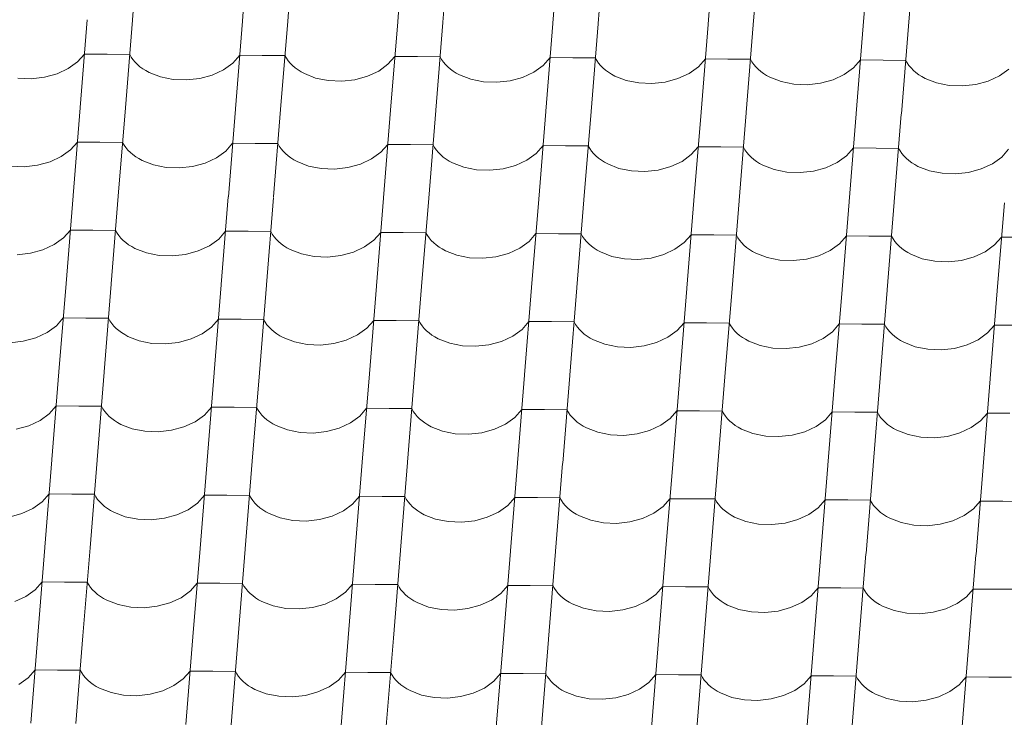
# Model space of a CAD drawing. Header units: millimetres. Extents: x -124639 to 133188, y -48358 to 76648.
# Tile 23 of 49: x 3795 to 4839, y 8453 to 9192. Entities that reach past the tile are written whole.
import ezdxf

# ---------------------------------------------------------------- set-up
doc = ezdxf.new("R2010")
doc.units = ezdxf.units.MM
doc.header["$MEASUREMENT"] = 0
doc.layers.add('Výplně - Povrchové', color=7, linetype='Continuous')

# ---------------------------------------------------------------- blocks, each defined once
blk = doc.blocks.new('*X2')
at = {"layer": 'Výplně - Povrchové', "color": 7, "linetype": 'Continuous', "lineweight": 13}
for p, q in [((3921.6, 9285.2), (3914.2, 9192.2)), ((4038.3, 9284.3), (4030.9, 9191.3)), ((4086.3, 9283.9), (4078.8, 9190.9)), ((4203, 9283), (4195.5, 9190)), ((4250.9, 9282.6), (4243.4, 9189.7)), ((4367.6, 9281.7), (4360.2, 9188.8)), ((4415.6, 9281.4), (4408.1, 9188.4)), ((4532.3, 9280.5), (4524.8, 9187.5)), ((4580.2, 9280.1), (4572.7, 9187.2)), ((4696.9, 9279.2), (4689.4, 9186.3)), ((4744.9, 9278.8), (4737.4, 9185.9)), ((3866.2, 9192.2), (3858.7, 9099.3)), ((3914.1, 9191.9), (3906.6, 9098.9)), ((4030.8, 9191), (4023.4, 9098)), ((4078.8, 9190.6), (4071.3, 9097.7)), ((4195.5, 9189.7), (4188, 9096.8)), ((4243.4, 9189.3), (4235.9, 9096.4)), ((4360.1, 9188.5), (4352.7, 9095.5)), ((4408.1, 9188.1), (4400.6, 9095.1)), ((4524.8, 9187.2), (4517.3, 9094.2)), ((4572.7, 9186.8), (4565.2, 9093.9)), ((4689.4, 9185.9), (4681.9, 9093)), ((4737.3, 9185.6), (4729.9, 9092.6)), ((3855.9, 9147.6), (3863.3, 9156)), ((3887.2, 9155.8), (3863.3, 9156)), ((3911.2, 9155.6), (3887.2, 9155.8)), ((3911.2, 9155.6), (3912.8, 9152.8)), ((3912.8, 9152.8), (3914.7, 9150.1)), ((4020.6, 9146.4), (4027.9, 9154.7)), ((4051.9, 9154.5), (4027.9, 9154.7)), ((4075.9, 9154.3), (4051.9, 9154.5)), ((4075.9, 9154.3), (4077.4, 9151.5)), ((4077.4, 9151.5), (4079.3, 9148.8)), ((4185.2, 9145.1), (4192.6, 9153.5)), ((4216.5, 9153.3), (4192.6, 9153.5)), ((4240.5, 9153.1), (4216.5, 9153.3)), ((4240.5, 9153.1), (4242.1, 9150.3)), ((4349.9, 9143.8), (4357.2, 9152.2)), ((4381.2, 9152), (4357.2, 9152.2)), ((4405.1, 9151.8), (4381.2, 9152)), ((4405.1, 9151.8), (4406.7, 9149)), ((4514.5, 9142.6), (4521.9, 9150.9)), ((4545.8, 9150.7), (4521.9, 9150.9)), ((4569.8, 9150.6), (4545.8, 9150.7)), ((4569.8, 9150.6), (4571.4, 9147.7)), ((3834.2, 9135), (3846.1, 9140.5)), ((3846.1, 9140.5), (3855.9, 9147.6)), ((3914.7, 9150.1), (3916.9, 9147.5)), ((3916.9, 9147.5), (3919.4, 9145)), ((3919.4, 9145), (3922.1, 9142.6)), ((3922.1, 9142.6), (3925.1, 9140.4)), ((3925.1, 9140.4), (3928.4, 9138.4)), ((4010.7, 9139.2), (4020.6, 9146.4)), ((4079.3, 9148.8), (4081.5, 9146.2)), ((4081.5, 9146.2), (4084, 9143.7)), ((4084, 9143.7), (4086.8, 9141.3)), ((4086.8, 9141.3), (4089.8, 9139.1)), ((4175.4, 9138), (4185.2, 9145.1)), ((4242.1, 9150.3), (4244, 9147.5)), ((4244, 9147.5), (4246.2, 9144.9)), ((4246.2, 9144.9), (4248.7, 9142.4)), ((4248.7, 9142.4), (4251.4, 9140.1)), ((4251.4, 9140.1), (4254.4, 9137.9)), ((4340, 9136.7), (4349.9, 9143.8)), ((4406.7, 9149), (4408.6, 9146.3)), ((4408.6, 9146.3), (4410.8, 9143.7)), ((4410.8, 9143.7), (4413.3, 9141.2)), ((4413.3, 9141.2), (4416.1, 9138.8)), ((4504.7, 9135.4), (4514.5, 9142.6)), ((4571.4, 9147.7), (4573.3, 9145)), ((4573.3, 9145), (4575.5, 9142.4)), ((4575.5, 9142.4), (4578, 9139.9)), ((4669.3, 9134.2), (4679.2, 9141.3)), ((4679.2, 9141.3), (4686.5, 9149.7)), ((4710.5, 9149.5), (4686.5, 9149.7)), ((4734.4, 9149.3), (4710.5, 9149.5)), ((4734.4, 9149.3), (4736, 9146.5)), ((4736, 9146.5), (4737.9, 9143.8)), ((4737.9, 9143.8), (4740.1, 9141.2)), ((4740.1, 9141.2), (4742.6, 9138.7)), ((4833.9, 9132.9), (4843.8, 9140)), ((3792.7, 9130.4), (3806.8, 9129.8)), ((3806.8, 9129.8), (3820.8, 9131.3)), ((3820.8, 9131.3), (3834.2, 9135)), ((3928.4, 9138.4), (3931.8, 9136.5)), ((3931.8, 9136.5), (3943.9, 9131.8)), ((3943.9, 9131.8), (3957.3, 9129.1)), ((3971.4, 9128.5), (3985.5, 9130.1)), ((3985.5, 9130.1), (3998.8, 9133.7)), ((3998.8, 9133.7), (4010.7, 9139.2)), ((4089.8, 9139.1), (4093, 9137.1)), ((4093, 9137.1), (4096.5, 9135.2)), ((4096.5, 9135.2), (4108.5, 9130.5)), ((4108.5, 9130.5), (4121.9, 9127.8)), ((4150.1, 9128.8), (4163.5, 9132.5)), ((4163.5, 9132.5), (4175.4, 9138)), ((4254.4, 9137.9), (4257.7, 9135.8)), ((4257.7, 9135.8), (4261.1, 9133.9)), ((4261.1, 9133.9), (4273.2, 9129.3)), ((4314.8, 9127.6), (4328.1, 9131.2)), ((4328.1, 9131.2), (4340, 9136.7)), ((4416.1, 9138.8), (4419.1, 9136.6)), ((4419.1, 9136.6), (4422.3, 9134.6)), ((4422.3, 9134.6), (4425.8, 9132.7)), ((4425.8, 9132.7), (4437.8, 9128)), ((4479.4, 9126.3), (4492.8, 9129.9)), ((4492.8, 9129.9), (4504.7, 9135.4)), ((4578, 9139.9), (4580.7, 9137.6)), ((4580.7, 9137.6), (4583.7, 9135.4)), ((4583.7, 9135.4), (4586.9, 9133.3)), ((4586.9, 9133.3), (4590.4, 9131.4)), ((4590.4, 9131.4), (4602.5, 9126.7)), ((4657.4, 9128.7), (4669.3, 9134.2)), ((4742.6, 9138.7), (4745.3, 9136.3)), ((4745.3, 9136.3), (4748.3, 9134.1)), ((4748.3, 9134.1), (4751.6, 9132)), ((4751.6, 9132), (4755.1, 9130.2)), ((4755.1, 9130.2), (4767.1, 9125.5)), ((4822, 9127.4), (4833.9, 9132.9)), ((3957.3, 9129.1), (3971.4, 9128.5)), ((4121.9, 9127.8), (4136.1, 9127.2)), ((4136.1, 9127.2), (4150.1, 9128.8)), ((4273.2, 9129.3), (4286.6, 9126.6)), ((4286.6, 9126.6), (4300.7, 9126)), ((4300.7, 9126), (4314.8, 9127.6)), ((4437.8, 9128), (4451.2, 9125.3)), ((4451.2, 9125.3), (4465.3, 9124.7)), ((4465.3, 9124.7), (4479.4, 9126.3)), ((4602.5, 9126.7), (4615.9, 9124)), ((4615.9, 9124), (4630, 9123.5)), ((4630, 9123.5), (4644.1, 9125)), ((4644.1, 9125), (4657.4, 9128.7)), ((4767.1, 9125.5), (4780.5, 9122.8)), ((4780.5, 9122.8), (4794.6, 9122.2)), ((4794.6, 9122.2), (4808.7, 9123.8)), ((4808.7, 9123.8), (4822, 9127.4)), ((3858.7, 9099), (3851.2, 9006)), ((3906.6, 9098.6), (3899.1, 9005.6)), ((4023.3, 9097.7), (4015.9, 9004.7)), ((4071.3, 9097.3), (4063.8, 9004.4)), ((4188, 9096.4), (4180.5, 9003.5)), ((4235.9, 9096.1), (4228.4, 9003.1)), ((4352.6, 9095.2), (4345.1, 9002.2)), ((4400.6, 9094.8), (4393.1, 9001.9)), ((4517.3, 9093.9), (4509.8, 9001)), ((4565.2, 9093.5), (4557.7, 9000.6)), ((4681.9, 9092.6), (4674.4, 8999.7)), ((4729.8, 9092.3), (4722.4, 8999.3)), ((3848.4, 9054.3), (3855.8, 9062.7)), ((3879.7, 9062.5), (3855.8, 9062.7)), ((3903.7, 9062.3), (3879.7, 9062.5)), ((3903.7, 9062.3), (3905.3, 9059.5)), ((3905.3, 9059.5), (3907.2, 9056.8)), ((3907.2, 9056.8), (3909.4, 9054.2)), ((4013.1, 9053.1), (4020.4, 9061.4)), ((4044.4, 9061.2), (4020.4, 9061.4)), ((4068.4, 9061.1), (4044.4, 9061.2)), ((4068.4, 9061.1), (4069.9, 9058.3)), ((4069.9, 9058.3), (4071.8, 9055.5)), ((4177.7, 9051.8), (4185.1, 9060.2)), ((4209, 9060), (4185.1, 9060.2)), ((4233, 9059.8), (4209, 9060)), ((4233, 9059.8), (4234.6, 9057)), ((4234.6, 9057), (4236.5, 9054.3)), ((4342.4, 9050.5), (4349.7, 9058.9)), ((4373.7, 9058.7), (4349.7, 9058.9)), ((4397.6, 9058.5), (4373.7, 9058.7)), ((4397.6, 9058.5), (4399.2, 9055.7)), ((4507, 9049.3), (4514.4, 9057.6)), ((4538.3, 9057.5), (4514.4, 9057.6)), ((4562.3, 9057.3), (4538.3, 9057.5)), ((4562.3, 9057.3), (4563.9, 9054.5)), ((4671.7, 9048), (4679, 9056.4)), ((4703, 9056.2), (4679, 9056.4)), ((3826.7, 9041.7), (3838.6, 9047.2)), ((3838.6, 9047.2), (3848.4, 9054.3)), ((3909.4, 9054.2), (3911.9, 9051.7)), ((3911.9, 9051.7), (3914.6, 9049.3)), ((3914.6, 9049.3), (3917.6, 9047.1)), ((3917.6, 9047.1), (3920.9, 9045.1)), ((3991.3, 9040.4), (4003.2, 9046)), ((4003.2, 9046), (4013.1, 9053.1)), ((4071.8, 9055.5), (4074, 9052.9)), ((4074, 9052.9), (4076.5, 9050.4)), ((4076.5, 9050.4), (4079.3, 9048.1)), ((4079.3, 9048.1), (4082.3, 9045.9)), ((4167.9, 9044.7), (4177.7, 9051.8)), ((4236.5, 9054.3), (4238.7, 9051.7)), ((4238.7, 9051.7), (4241.2, 9049.2)), ((4241.2, 9049.2), (4243.9, 9046.8)), ((4243.9, 9046.8), (4246.9, 9044.6)), ((4332.5, 9043.4), (4342.4, 9050.5)), ((4399.2, 9055.7), (4401.1, 9053)), ((4401.1, 9053), (4403.3, 9050.4)), ((4403.3, 9050.4), (4405.8, 9047.9)), ((4405.8, 9047.9), (4408.6, 9045.5)), ((4497.2, 9042.2), (4507, 9049.3)), ((4563.9, 9054.5), (4565.8, 9051.7)), ((4565.8, 9051.7), (4568, 9049.1)), ((4568, 9049.1), (4570.4, 9046.6)), ((4570.4, 9046.6), (4573.2, 9044.3)), ((4661.8, 9040.9), (4671.7, 9048)), ((4726.9, 9056), (4703, 9056.2)), ((4726.9, 9056), (4728.5, 9053.2)), ((4728.5, 9053.2), (4730.4, 9050.5)), ((4730.4, 9050.5), (4732.6, 9047.9)), ((4732.6, 9047.9), (4735.1, 9045.4)), ((4826.4, 9039.6), (4836.3, 9046.8)), ((4836.3, 9046.8), (4843.6, 9055.1)), ((3785.2, 9037.1), (3799.3, 9036.5)), ((3799.3, 9036.5), (3813.3, 9038.1)), ((3813.3, 9038.1), (3826.7, 9041.7)), ((3920.9, 9045.1), (3924.3, 9043.2)), ((3924.3, 9043.2), (3936.4, 9038.5)), ((3936.4, 9038.5), (3949.8, 9035.8)), ((3949.8, 9035.8), (3963.9, 9035.2)), ((3963.9, 9035.2), (3978, 9036.8)), ((3978, 9036.8), (3991.3, 9040.4)), ((4082.3, 9045.9), (4085.5, 9043.8)), ((4085.5, 9043.8), (4089, 9041.9)), ((4089, 9041.9), (4101, 9037.2)), ((4101, 9037.2), (4114.4, 9034.5)), ((4128.6, 9034), (4142.6, 9035.5)), ((4142.6, 9035.5), (4156, 9039.2)), ((4156, 9039.2), (4167.9, 9044.7)), ((4246.9, 9044.6), (4250.2, 9042.5)), ((4250.2, 9042.5), (4253.6, 9040.7)), ((4253.6, 9040.7), (4265.7, 9036)), ((4265.7, 9036), (4279.1, 9033.3)), ((4307.3, 9034.3), (4320.6, 9037.9)), ((4320.6, 9037.9), (4332.5, 9043.4)), ((4408.6, 9045.5), (4411.6, 9043.3)), ((4411.6, 9043.3), (4414.8, 9041.3)), ((4414.8, 9041.3), (4418.3, 9039.4)), ((4418.3, 9039.4), (4430.3, 9034.7)), ((4471.9, 9033), (4485.3, 9036.6)), ((4485.3, 9036.6), (4497.2, 9042.2)), ((4573.2, 9044.3), (4576.2, 9042.1)), ((4576.2, 9042.1), (4579.4, 9040)), ((4579.4, 9040), (4582.9, 9038.1)), ((4582.9, 9038.1), (4595, 9033.5)), ((4649.9, 9035.4), (4661.8, 9040.9)), ((4735.1, 9045.4), (4737.8, 9043)), ((4737.8, 9043), (4740.8, 9040.8)), ((4740.8, 9040.8), (4744.1, 9038.8)), ((4744.1, 9038.8), (4747.5, 9036.9)), ((4747.5, 9036.9), (4759.6, 9032.2)), ((4814.5, 9034.1), (4826.4, 9039.6)), ((4114.4, 9034.5), (4128.6, 9034)), ((4279.1, 9033.3), (4293.2, 9032.7)), ((4293.2, 9032.7), (4307.3, 9034.3)), ((4430.3, 9034.7), (4443.7, 9032)), ((4443.7, 9032), (4457.8, 9031.4)), ((4457.8, 9031.4), (4471.9, 9033)), ((4595, 9033.5), (4608.4, 9030.8)), ((4608.4, 9030.8), (4622.5, 9030.2)), ((4622.5, 9030.2), (4636.6, 9031.7)), ((4636.6, 9031.7), (4649.9, 9035.4)), ((4759.6, 9032.2), (4773, 9029.5)), ((4773, 9029.5), (4787.1, 9028.9)), ((4787.1, 9028.9), (4801.2, 9030.5)), ((4801.2, 9030.5), (4814.5, 9034.1)), ((3851.2, 9005.7), (3843.7, 8912.7)), ((3899.1, 9005.3), (3891.6, 8912.4)), ((4015.8, 9004.4), (4008.4, 8911.5)), ((4063.8, 9004), (4056.3, 8911.1)), ((4180.5, 9003.2), (4173, 8910.2)), ((4228.4, 9002.8), (4220.9, 8909.8)), ((4345.1, 9001.9), (4337.6, 8908.9)), ((4393.1, 9001.5), (4385.6, 8908.6)), ((4509.8, 9000.6), (4502.3, 8907.7)), ((4557.7, 9000.3), (4550.2, 8907.3)), ((4674.4, 8999.4), (4666.9, 8906.4)), ((4722.3, 8999), (4714.9, 8906.1)), ((4839.1, 8998.1), (4831.6, 8905.2)), ((3840.9, 8961.1), (3848.3, 8969.4)), ((3872.2, 8969.2), (3848.3, 8969.4)), ((3896.2, 8969), (3872.2, 8969.2)), ((3896.2, 8969), (3897.8, 8966.2)), ((3897.8, 8966.2), (3899.7, 8963.5)), ((3899.7, 8963.5), (3901.9, 8960.9)), ((4005.6, 8959.8), (4012.9, 8968.2)), ((4036.9, 8968), (4012.9, 8968.2)), ((4060.8, 8967.8), (4036.9, 8968)), ((4060.8, 8967.8), (4062.4, 8965)), ((4062.4, 8965), (4064.3, 8962.2)), ((4170.2, 8958.5), (4177.6, 8966.9)), ((4201.5, 8966.7), (4177.6, 8966.9)), ((4225.5, 8966.5), (4201.5, 8966.7)), ((4225.5, 8966.5), (4227.1, 8963.7)), ((4227.1, 8963.7), (4229, 8961)), ((4334.9, 8957.3), (4342.2, 8965.6)), ((4366.2, 8965.4), (4342.2, 8965.6)), ((4390.1, 8965.3), (4366.2, 8965.4)), ((4390.1, 8965.3), (4391.7, 8962.4)), ((4391.7, 8962.4), (4393.6, 8959.7)), ((4499.5, 8956), (4506.9, 8964.4)), ((4530.8, 8964.2), (4506.9, 8964.4)), ((4554.8, 8964), (4530.8, 8964.2)), ((4554.8, 8964), (4556.4, 8961.2)), ((4664.2, 8954.7), (4671.5, 8963.1)), ((4695.5, 8962.9), (4671.5, 8963.1)), ((4719.4, 8962.7), (4695.5, 8962.9)), ((4719.4, 8962.7), (4721, 8959.9)), ((3819.2, 8948.4), (3831.1, 8953.9)), ((3831.1, 8953.9), (3840.9, 8961.1)), ((3901.9, 8960.9), (3904.4, 8958.4)), ((3904.4, 8958.4), (3907.1, 8956)), ((3907.1, 8956), (3910.1, 8953.8)), ((3910.1, 8953.8), (3913.4, 8951.8)), ((3983.8, 8947.2), (3995.7, 8952.7)), ((3995.7, 8952.7), (4005.6, 8959.8)), ((4064.3, 8962.2), (4066.5, 8959.6)), ((4066.5, 8959.6), (4069, 8957.1)), ((4069, 8957.1), (4071.8, 8954.8)), ((4071.8, 8954.8), (4074.8, 8952.6)), ((4074.8, 8952.6), (4078, 8950.5)), ((4160.4, 8951.4), (4170.2, 8958.5)), ((4229, 8961), (4231.2, 8958.4)), ((4231.2, 8958.4), (4233.7, 8955.9)), ((4233.7, 8955.9), (4236.4, 8953.5)), ((4236.4, 8953.5), (4239.4, 8951.3)), ((4325, 8950.1), (4334.9, 8957.3)), ((4393.6, 8959.7), (4395.8, 8957.1)), ((4395.8, 8957.1), (4398.3, 8954.6)), ((4398.3, 8954.6), (4401, 8952.3)), ((4401, 8952.3), (4404.1, 8950.1)), ((4489.7, 8948.9), (4499.5, 8956)), ((4556.4, 8961.2), (4558.3, 8958.5)), ((4558.3, 8958.5), (4560.5, 8955.9)), ((4560.5, 8955.9), (4562.9, 8953.4)), ((4562.9, 8953.4), (4565.7, 8951)), ((4654.3, 8947.6), (4664.2, 8954.7)), ((4721, 8959.9), (4722.9, 8957.2)), ((4722.9, 8957.2), (4725.1, 8954.6)), ((4725.1, 8954.6), (4727.6, 8952.1)), ((4727.6, 8952.1), (4730.3, 8949.7)), ((4818.9, 8946.4), (4828.8, 8953.5)), ((4828.8, 8953.5), (4836.1, 8961.8)), ((4860.1, 8961.7), (4836.1, 8961.8)), ((3791.8, 8943.2), (3805.8, 8944.8)), ((3805.8, 8944.8), (3819.2, 8948.4)), ((3913.4, 8951.8), (3916.8, 8949.9)), ((3916.8, 8949.9), (3928.9, 8945.2)), ((3928.9, 8945.2), (3942.3, 8942.5)), ((3942.3, 8942.5), (3956.4, 8941.9)), ((3956.4, 8941.9), (3970.5, 8943.5)), ((3970.5, 8943.5), (3983.8, 8947.2)), ((4078, 8950.5), (4081.5, 8948.6)), ((4081.5, 8948.6), (4093.5, 8944)), ((4093.5, 8944), (4106.9, 8941.3)), ((4121, 8940.7), (4135.1, 8942.3)), ((4135.1, 8942.3), (4148.5, 8945.9)), ((4148.5, 8945.9), (4160.4, 8951.4)), ((4239.4, 8951.3), (4242.6, 8949.3)), ((4242.6, 8949.3), (4246.1, 8947.4)), ((4246.1, 8947.4), (4258.2, 8942.7)), ((4258.2, 8942.7), (4271.6, 8940)), ((4299.8, 8941), (4313.1, 8944.6)), ((4313.1, 8944.6), (4325, 8950.1)), ((4404.1, 8950.1), (4407.3, 8948)), ((4407.3, 8948), (4410.8, 8946.1)), ((4410.8, 8946.1), (4422.8, 8941.4)), ((4464.4, 8939.7), (4477.7, 8943.4)), ((4477.7, 8943.4), (4489.7, 8948.9)), ((4565.7, 8951), (4568.7, 8948.8)), ((4568.7, 8948.8), (4571.9, 8946.7)), ((4571.9, 8946.7), (4575.4, 8944.9)), ((4575.4, 8944.9), (4587.5, 8940.2)), ((4629.1, 8938.5), (4642.4, 8942.1)), ((4642.4, 8942.1), (4654.3, 8947.6)), ((4730.3, 8949.7), (4733.3, 8947.5)), ((4733.3, 8947.5), (4736.6, 8945.5)), ((4736.6, 8945.5), (4740, 8943.6)), ((4740, 8943.6), (4752.1, 8938.9)), ((4807, 8940.8), (4818.9, 8946.4)), ((4106.9, 8941.3), (4121, 8940.7)), ((4271.6, 8940), (4285.7, 8939.4)), ((4285.7, 8939.4), (4299.8, 8941)), ((4422.8, 8941.4), (4436.2, 8938.7)), ((4436.2, 8938.7), (4450.3, 8938.2)), ((4450.3, 8938.2), (4464.4, 8939.7)), ((4587.5, 8940.2), (4600.9, 8937.5)), ((4600.9, 8937.5), (4615, 8936.9)), ((4615, 8936.9), (4629.1, 8938.5)), ((4752.1, 8938.9), (4765.5, 8936.2)), ((4765.5, 8936.2), (4779.6, 8935.6)), ((4779.6, 8935.6), (4793.7, 8937.2)), ((4793.7, 8937.2), (4807, 8940.8)), ((3843.7, 8912.4), (3836.2, 8819.4)), ((3891.6, 8912), (3884.1, 8819.1)), ((4008.3, 8911.1), (4000.9, 8818.2)), ((4056.3, 8910.8), (4048.8, 8817.8)), ((4173, 8909.9), (4165.5, 8816.9)), ((4220.9, 8909.5), (4213.4, 8816.6)), ((4337.6, 8908.6), (4330.1, 8815.7)), ((4385.6, 8908.2), (4378.1, 8815.3)), ((4502.3, 8907.3), (4494.8, 8814.4)), ((4550.2, 8907), (4542.7, 8814)), ((4666.9, 8906.1), (4659.4, 8813.1)), ((4714.8, 8905.7), (4707.4, 8812.8)), ((4831.6, 8904.8), (4824.1, 8811.9)), ((3833.4, 8867.8), (3840.8, 8876.1)), ((3864.7, 8875.9), (3840.8, 8876.1)), ((3888.7, 8875.8), (3864.7, 8875.9)), ((3888.7, 8875.8), (3890.3, 8873)), ((3890.3, 8873), (3892.2, 8870.2)), ((3892.2, 8870.2), (3894.4, 8867.6)), ((3998.1, 8866.5), (4005.4, 8874.9)), ((4029.4, 8874.7), (4005.4, 8874.9)), ((4053.3, 8874.5), (4029.4, 8874.7)), ((4053.3, 8874.5), (4054.9, 8871.7)), ((4054.9, 8871.7), (4056.8, 8869)), ((4056.8, 8869), (4059, 8866.4)), ((4162.7, 8865.2), (4170.1, 8873.6)), ((4194, 8873.4), (4170.1, 8873.6)), ((4218, 8873.2), (4194, 8873.4)), ((4218, 8873.2), (4219.6, 8870.4)), ((4219.6, 8870.4), (4221.5, 8867.7)), ((4327.4, 8864), (4334.7, 8872.3)), ((4358.7, 8872.2), (4334.7, 8872.3)), ((4382.6, 8872), (4358.7, 8872.2)), ((4382.6, 8872), (4384.2, 8869.2)), ((4384.2, 8869.2), (4386.1, 8866.4)), ((4492, 8862.7), (4499.3, 8871.1)), ((4523.3, 8870.9), (4499.3, 8871.1)), ((4547.3, 8870.7), (4523.3, 8870.9)), ((4547.3, 8870.7), (4548.9, 8867.9)), ((4656.7, 8861.5), (4664, 8869.8)), ((4688, 8869.6), (4664, 8869.8)), ((4711.9, 8869.5), (4688, 8869.6)), ((4711.9, 8869.5), (4713.5, 8866.6)), ((4821.3, 8860.2), (4828.6, 8868.6)), ((4852.6, 8868.4), (4828.6, 8868.6)), ((3811.7, 8855.1), (3823.6, 8860.7)), ((3823.6, 8860.7), (3833.4, 8867.8)), ((3894.4, 8867.6), (3896.9, 8865.1)), ((3896.9, 8865.1), (3899.6, 8862.8)), ((3899.6, 8862.8), (3902.6, 8860.6)), ((3902.6, 8860.6), (3905.9, 8858.5)), ((3905.9, 8858.5), (3909.3, 8856.6)), ((3976.3, 8853.9), (3988.2, 8859.4)), ((3988.2, 8859.4), (3998.1, 8866.5)), ((4059, 8866.4), (4061.5, 8863.9)), ((4061.5, 8863.9), (4064.3, 8861.5)), ((4064.3, 8861.5), (4067.3, 8859.3)), ((4067.3, 8859.3), (4070.5, 8857.2)), ((4141, 8852.6), (4152.9, 8858.1)), ((4152.9, 8858.1), (4162.7, 8865.2)), ((4221.5, 8867.7), (4223.7, 8865.1)), ((4223.7, 8865.1), (4226.2, 8862.6)), ((4226.2, 8862.6), (4228.9, 8860.2)), ((4228.9, 8860.2), (4231.9, 8858)), ((4231.9, 8858), (4235.1, 8856)), ((4317.5, 8856.9), (4327.4, 8864)), ((4386.1, 8866.4), (4388.3, 8863.8)), ((4388.3, 8863.8), (4390.8, 8861.3)), ((4390.8, 8861.3), (4393.5, 8859)), ((4393.5, 8859), (4396.5, 8856.8)), ((4482.2, 8855.6), (4492, 8862.7)), ((4548.9, 8867.9), (4550.8, 8865.2)), ((4550.8, 8865.2), (4553, 8862.6)), ((4553, 8862.6), (4555.4, 8860.1)), ((4555.4, 8860.1), (4558.2, 8857.7)), ((4646.8, 8854.3), (4656.7, 8861.5)), ((4713.5, 8866.6), (4715.4, 8863.9)), ((4715.4, 8863.9), (4717.6, 8861.3)), ((4717.6, 8861.3), (4720.1, 8858.8)), ((4720.1, 8858.8), (4722.8, 8856.5)), ((4811.4, 8853.1), (4821.3, 8860.2)), ((3784.3, 8849.9), (3798.3, 8851.5)), ((3798.3, 8851.5), (3811.7, 8855.1)), ((3909.3, 8856.6), (3921.4, 8851.9)), ((3921.4, 8851.9), (3934.8, 8849.2)), ((3934.8, 8849.2), (3948.9, 8848.7)), ((3948.9, 8848.7), (3963, 8850.2)), ((3963, 8850.2), (3976.3, 8853.9)), ((4070.5, 8857.2), (4074, 8855.4)), ((4074, 8855.4), (4086, 8850.7)), ((4086, 8850.7), (4099.4, 8848)), ((4099.4, 8848), (4113.5, 8847.4)), ((4113.5, 8847.4), (4127.6, 8849)), ((4127.6, 8849), (4141, 8852.6)), ((4235.1, 8856), (4238.6, 8854.1)), ((4238.6, 8854.1), (4250.7, 8849.4)), ((4250.7, 8849.4), (4264.1, 8846.7)), ((4278.2, 8846.1), (4292.3, 8847.7)), ((4292.3, 8847.7), (4305.6, 8851.3)), ((4305.6, 8851.3), (4317.5, 8856.9)), ((4396.5, 8856.8), (4399.8, 8854.7)), ((4399.8, 8854.7), (4403.3, 8852.8)), ((4403.3, 8852.8), (4415.3, 8848.2)), ((4415.3, 8848.2), (4428.7, 8845.5)), ((4456.9, 8846.4), (4470.2, 8850.1)), ((4470.2, 8850.1), (4482.2, 8855.6)), ((4558.2, 8857.7), (4561.2, 8855.5)), ((4561.2, 8855.5), (4564.4, 8853.5)), ((4564.4, 8853.5), (4567.9, 8851.6)), ((4567.9, 8851.6), (4579.9, 8846.9)), ((4621.6, 8845.2), (4634.9, 8848.8)), ((4634.9, 8848.8), (4646.8, 8854.3)), ((4722.8, 8856.5), (4725.8, 8854.3)), ((4725.8, 8854.3), (4729.1, 8852.2)), ((4729.1, 8852.2), (4732.5, 8850.3)), ((4732.5, 8850.3), (4744.6, 8845.6)), ((4786.2, 8843.9), (4799.5, 8847.6)), ((4799.5, 8847.6), (4811.4, 8853.1)), ((4264.1, 8846.7), (4278.2, 8846.1)), ((4428.7, 8845.5), (4442.8, 8844.9)), ((4442.8, 8844.9), (4456.9, 8846.4)), ((4579.9, 8846.9), (4593.4, 8844.2)), ((4593.4, 8844.2), (4607.5, 8843.6)), ((4607.5, 8843.6), (4621.6, 8845.2)), ((4744.6, 8845.6), (4758, 8842.9)), ((4758, 8842.9), (4772.1, 8842.4)), ((4772.1, 8842.4), (4786.2, 8843.9)), ((3836.2, 8819.1), (3828.7, 8726.2)), ((3884.1, 8818.7), (3876.6, 8725.8)), ((4000.8, 8817.9), (3993.4, 8724.9)), ((4048.8, 8817.5), (4041.3, 8724.5)), ((4165.5, 8816.6), (4158, 8723.6)), ((4213.4, 8816.2), (4205.9, 8723.3)), ((4330.1, 8815.3), (4322.6, 8722.4)), ((4378.1, 8815), (4370.6, 8722)), ((4494.8, 8814.1), (4487.3, 8721.1)), ((4542.7, 8813.7), (4535.2, 8720.8)), ((4659.4, 8812.8), (4651.9, 8719.9)), ((4707.3, 8812.4), (4699.9, 8719.5)), ((4824.1, 8811.5), (4816.6, 8718.6)), ((3816.1, 8767.4), (3825.9, 8774.5)), ((3825.9, 8774.5), (3833.3, 8782.9)), ((3857.2, 8782.7), (3833.3, 8782.9)), ((3881.2, 8782.5), (3857.2, 8782.7)), ((3881.2, 8782.5), (3882.8, 8779.7)), ((3882.8, 8779.7), (3884.7, 8776.9)), ((3884.7, 8776.9), (3886.9, 8774.3)), ((3990.6, 8773.2), (3997.9, 8781.6)), ((4021.9, 8781.4), (3997.9, 8781.6)), ((4045.8, 8781.2), (4021.9, 8781.4)), ((4045.8, 8781.2), (4047.4, 8778.4)), ((4047.4, 8778.4), (4049.3, 8775.7)), ((4049.3, 8775.7), (4051.5, 8773.1)), ((4155.2, 8772), (4162.6, 8780.3)), ((4186.5, 8780.1), (4162.6, 8780.3)), ((4210.5, 8780), (4186.5, 8780.1)), ((4210.5, 8780), (4212.1, 8777.1)), ((4212.1, 8777.1), (4214, 8774.4)), ((4214, 8774.4), (4216.2, 8771.8)), ((4319.9, 8770.7), (4327.2, 8779.1)), ((4351.2, 8778.9), (4327.2, 8779.1)), ((4375.1, 8778.7), (4351.2, 8778.9)), ((4375.1, 8778.7), (4376.7, 8775.9)), ((4376.7, 8775.9), (4378.6, 8773.2)), ((4484.5, 8769.4), (4491.8, 8777.8)), ((4515.8, 8777.6), (4491.8, 8777.8)), ((4539.8, 8777.4), (4515.8, 8777.6)), ((4539.8, 8777.4), (4541.4, 8774.6)), ((4541.4, 8774.6), (4543.3, 8771.9)), ((4649.2, 8768.2), (4656.5, 8776.5)), ((4680.5, 8776.4), (4656.5, 8776.5)), ((4704.4, 8776.2), (4680.5, 8776.4)), ((4704.4, 8776.2), (4706, 8773.4)), ((4813.8, 8766.9), (4821.1, 8775.3)), ((4845.1, 8775.1), (4821.1, 8775.3)), ((3804.2, 8761.9), (3816.1, 8767.4)), ((3886.9, 8774.3), (3889.4, 8771.8)), ((3889.4, 8771.8), (3892.1, 8769.5)), ((3892.1, 8769.5), (3895.1, 8767.3)), ((3895.1, 8767.3), (3898.4, 8765.2)), ((3898.4, 8765.2), (3901.8, 8763.3)), ((3968.8, 8760.6), (3980.7, 8766.1)), ((3980.7, 8766.1), (3990.6, 8773.2)), ((4051.5, 8773.1), (4054, 8770.6)), ((4054, 8770.6), (4056.8, 8768.2)), ((4056.8, 8768.2), (4059.8, 8766)), ((4059.8, 8766), (4063, 8764)), ((4063, 8764), (4066.5, 8762.1)), ((4133.5, 8759.3), (4145.4, 8764.8)), ((4145.4, 8764.8), (4155.2, 8772)), ((4216.2, 8771.8), (4218.7, 8769.3)), ((4218.7, 8769.3), (4221.4, 8767)), ((4221.4, 8767), (4224.4, 8764.8)), ((4224.4, 8764.8), (4227.6, 8762.7)), ((4310, 8763.6), (4319.9, 8770.7)), ((4378.6, 8773.2), (4380.8, 8770.6)), ((4380.8, 8770.6), (4383.3, 8768.1)), ((4383.3, 8768.1), (4386, 8765.7)), ((4386, 8765.7), (4389, 8763.5)), ((4474.6, 8762.3), (4484.5, 8769.4)), ((4543.3, 8771.9), (4545.5, 8769.3)), ((4545.5, 8769.3), (4547.9, 8766.8)), ((4547.9, 8766.8), (4550.7, 8764.4)), ((4550.7, 8764.4), (4553.7, 8762.2)), ((4639.3, 8761.1), (4649.2, 8768.2)), ((4706, 8773.4), (4707.9, 8770.6)), ((4707.9, 8770.6), (4710.1, 8768)), ((4710.1, 8768), (4712.6, 8765.5)), ((4712.6, 8765.5), (4715.3, 8763.2)), ((4803.9, 8759.8), (4813.8, 8766.9)), ((3790.8, 8758.2), (3804.2, 8761.9)), ((3901.8, 8763.3), (3913.9, 8758.7)), ((3913.9, 8758.7), (3927.3, 8756)), ((3927.3, 8756), (3941.4, 8755.4)), ((3941.4, 8755.4), (3955.5, 8757)), ((3955.5, 8757), (3968.8, 8760.6)), ((4066.5, 8762.1), (4078.5, 8757.4)), ((4078.5, 8757.4), (4091.9, 8754.7)), ((4091.9, 8754.7), (4106, 8754.1)), ((4106, 8754.1), (4120.1, 8755.7)), ((4120.1, 8755.7), (4133.5, 8759.3)), ((4227.6, 8762.7), (4231.1, 8760.8)), ((4231.1, 8760.8), (4243.2, 8756.1)), ((4243.2, 8756.1), (4256.6, 8753.4)), ((4270.7, 8752.9), (4284.8, 8754.4)), ((4284.8, 8754.4), (4298.1, 8758.1)), ((4298.1, 8758.1), (4310, 8763.6)), ((4389, 8763.5), (4392.3, 8761.4)), ((4392.3, 8761.4), (4395.8, 8759.6)), ((4395.8, 8759.6), (4407.8, 8754.9)), ((4407.8, 8754.9), (4421.2, 8752.2)), ((4449.4, 8753.2), (4462.7, 8756.8)), ((4462.7, 8756.8), (4474.6, 8762.3)), ((4553.7, 8762.2), (4556.9, 8760.2)), ((4556.9, 8760.2), (4560.4, 8758.3)), ((4560.4, 8758.3), (4572.4, 8753.6)), ((4572.4, 8753.6), (4585.9, 8750.9)), ((4614.1, 8751.9), (4627.4, 8755.5)), ((4627.4, 8755.5), (4639.3, 8761.1)), ((4715.3, 8763.2), (4718.3, 8761)), ((4718.3, 8761), (4721.6, 8758.9)), ((4721.6, 8758.9), (4725, 8757)), ((4725, 8757), (4737.1, 8752.4)), ((4778.7, 8750.6), (4792, 8754.3)), ((4792, 8754.3), (4803.9, 8759.8)), ((4256.6, 8753.4), (4270.7, 8752.9)), ((4421.2, 8752.2), (4435.3, 8751.6)), ((4435.3, 8751.6), (4449.4, 8753.2)), ((4585.9, 8750.9), (4600, 8750.3)), ((4600, 8750.3), (4614.1, 8751.9)), ((4737.1, 8752.4), (4750.5, 8749.7)), ((4750.5, 8749.7), (4764.6, 8749.1)), ((4764.6, 8749.1), (4778.7, 8750.6)), ((3828.7, 8725.8), (3821.2, 8632.9)), ((3876.6, 8725.5), (3869.1, 8632.5)), ((3993.3, 8724.6), (3985.9, 8631.6)), ((4041.3, 8724.2), (4033.8, 8631.3)), ((4158, 8723.3), (4150.5, 8630.4)), ((4205.9, 8722.9), (4198.4, 8630)), ((4322.6, 8722), (4315.1, 8629.1)), ((4370.5, 8721.7), (4363.1, 8628.7)), ((4487.3, 8720.8), (4479.8, 8627.8)), ((4535.2, 8720.4), (4527.7, 8627.5)), ((4651.9, 8719.5), (4644.4, 8626.6)), ((4699.8, 8719.2), (4692.4, 8626.2)), ((4816.6, 8718.3), (4809.1, 8625.3)), ((3808.6, 8674.1), (3818.4, 8681.2)), ((3818.4, 8681.2), (3825.8, 8689.6)), ((3849.7, 8689.4), (3825.8, 8689.6)), ((3873.7, 8689.2), (3849.7, 8689.4)), ((3873.7, 8689.2), (3875.3, 8686.4)), ((3875.3, 8686.4), (3877.2, 8683.7)), ((3877.2, 8683.7), (3879.4, 8681.1)), ((3879.4, 8681.1), (3881.9, 8678.6)), ((3983.1, 8679.9), (3990.4, 8688.3)), ((4014.4, 8688.1), (3990.4, 8688.3)), ((4038.3, 8687.9), (4014.4, 8688.1)), ((4038.3, 8687.9), (4039.9, 8685.1)), ((4039.9, 8685.1), (4041.8, 8682.4)), ((4041.8, 8682.4), (4044, 8679.8)), ((4147.7, 8678.7), (4155.1, 8687)), ((4179, 8686.9), (4155.1, 8687)), ((4203, 8686.7), (4179, 8686.9)), ((4203, 8686.7), (4204.6, 8683.9)), ((4204.6, 8683.9), (4206.5, 8681.1)), ((4206.5, 8681.1), (4208.7, 8678.5)), ((4312.4, 8677.4), (4319.7, 8685.8)), ((4343.7, 8685.6), (4319.7, 8685.8)), ((4367.6, 8685.4), (4343.7, 8685.6)), ((4367.6, 8685.4), (4369.2, 8682.6)), ((4369.2, 8682.6), (4371.1, 8679.9)), ((4477, 8676.2), (4484.3, 8684.5)), ((4508.3, 8684.3), (4484.3, 8684.5)), ((4532.3, 8684.2), (4508.3, 8684.3)), ((4532.3, 8684.2), (4533.9, 8681.3)), ((4533.9, 8681.3), (4535.8, 8678.6)), ((4641.7, 8674.9), (4649, 8683.3)), ((4673, 8683.1), (4649, 8683.3)), ((4696.9, 8682.9), (4673, 8683.1)), ((4696.9, 8682.9), (4698.5, 8680.1)), ((4806.3, 8673.6), (4813.6, 8682)), ((4837.6, 8681.8), (4813.6, 8682)), ((4861.6, 8681.6), (4837.6, 8681.8)), ((3796.7, 8668.6), (3808.6, 8674.1)), ((3881.9, 8678.6), (3884.6, 8676.2)), ((3884.6, 8676.2), (3887.6, 8674)), ((3887.6, 8674), (3890.9, 8671.9)), ((3890.9, 8671.9), (3894.3, 8670.1)), ((3894.3, 8670.1), (3906.4, 8665.4)), ((3961.3, 8667.3), (3973.2, 8672.8)), ((3973.2, 8672.8), (3983.1, 8679.9)), ((4044, 8679.8), (4046.5, 8677.3)), ((4046.5, 8677.3), (4049.3, 8674.9)), ((4049.3, 8674.9), (4052.3, 8672.7)), ((4052.3, 8672.7), (4055.5, 8670.7)), ((4055.5, 8670.7), (4059, 8668.8)), ((4126, 8666), (4137.9, 8671.6)), ((4137.9, 8671.6), (4147.7, 8678.7)), ((4208.7, 8678.5), (4211.2, 8676)), ((4211.2, 8676), (4213.9, 8673.7)), ((4213.9, 8673.7), (4216.9, 8671.5)), ((4216.9, 8671.5), (4220.1, 8669.4)), ((4290.6, 8664.8), (4302.5, 8670.3)), ((4302.5, 8670.3), (4312.4, 8677.4)), ((4371.1, 8679.9), (4373.3, 8677.3)), ((4373.3, 8677.3), (4375.8, 8674.8)), ((4375.8, 8674.8), (4378.5, 8672.4)), ((4378.5, 8672.4), (4381.5, 8670.2)), ((4381.5, 8670.2), (4384.8, 8668.2)), ((4467.1, 8669), (4477, 8676.2)), ((4535.8, 8678.6), (4538, 8676)), ((4538, 8676), (4540.4, 8673.5)), ((4540.4, 8673.5), (4543.2, 8671.2)), ((4543.2, 8671.2), (4546.2, 8669)), ((4631.8, 8667.8), (4641.7, 8674.9)), ((4698.5, 8680.1), (4700.4, 8677.4)), ((4700.4, 8677.4), (4702.6, 8674.7)), ((4702.6, 8674.7), (4705.1, 8672.3)), ((4705.1, 8672.3), (4707.8, 8669.9)), ((4707.8, 8669.9), (4710.8, 8667.7)), ((4796.4, 8666.5), (4806.3, 8673.6)), ((3783.3, 8664.9), (3796.7, 8668.6)), ((3906.4, 8665.4), (3919.8, 8662.7)), ((3919.8, 8662.7), (3933.9, 8662.1)), ((3933.9, 8662.1), (3948, 8663.7)), ((3948, 8663.7), (3961.3, 8667.3)), ((4059, 8668.8), (4071, 8664.1)), ((4071, 8664.1), (4084.4, 8661.4)), ((4084.4, 8661.4), (4098.5, 8660.8)), ((4098.5, 8660.8), (4112.6, 8662.4)), ((4112.6, 8662.4), (4126, 8666)), ((4220.1, 8669.4), (4223.6, 8667.5)), ((4223.6, 8667.5), (4235.7, 8662.9)), ((4235.7, 8662.9), (4249.1, 8660.2)), ((4249.1, 8660.2), (4263.2, 8659.6)), ((4263.2, 8659.6), (4277.3, 8661.1)), ((4277.3, 8661.1), (4290.6, 8664.8)), ((4384.8, 8668.2), (4388.3, 8666.3)), ((4388.3, 8666.3), (4400.3, 8661.6)), ((4400.3, 8661.6), (4413.7, 8658.9)), ((4427.8, 8658.3), (4441.9, 8659.9)), ((4441.9, 8659.9), (4455.2, 8663.5)), ((4455.2, 8663.5), (4467.1, 8669)), ((4546.2, 8669), (4549.4, 8666.9)), ((4549.4, 8666.9), (4552.9, 8665)), ((4552.9, 8665), (4564.9, 8660.3)), ((4564.9, 8660.3), (4578.4, 8657.6)), ((4606.6, 8658.6), (4619.9, 8662.3)), ((4619.9, 8662.3), (4631.8, 8667.8)), ((4710.8, 8667.7), (4714.1, 8665.6)), ((4714.1, 8665.6), (4717.5, 8663.8)), ((4717.5, 8663.8), (4729.6, 8659.1)), ((4771.2, 8657.4), (4784.5, 8661)), ((4784.5, 8661), (4796.4, 8666.5)), ((4413.7, 8658.9), (4427.8, 8658.3)), ((4578.4, 8657.6), (4592.5, 8657.1)), ((4592.5, 8657.1), (4606.6, 8658.6)), ((4729.6, 8659.1), (4743, 8656.4)), ((4743, 8656.4), (4757.1, 8655.8)), ((4757.1, 8655.8), (4771.2, 8657.4)), ((3821.2, 8632.6), (3813.7, 8539.6)), ((3869.1, 8632.2), (3861.6, 8539.2)), ((3985.8, 8631.3), (3978.3, 8538.3)), ((4033.8, 8630.9), (4026.3, 8538)), ((4150.5, 8630), (4143, 8537.1)), ((4198.4, 8629.7), (4190.9, 8536.7)), ((4315.1, 8628.8), (4307.6, 8535.8)), ((4363, 8628.4), (4355.6, 8535.5)), ((4479.8, 8627.5), (4472.3, 8534.6)), ((4527.7, 8627.1), (4520.2, 8534.2)), ((4644.4, 8626.2), (4636.9, 8533.3)), ((4692.3, 8625.9), (4684.9, 8532.9)), ((4809, 8625), (4801.6, 8532)), ((3801.1, 8580.8), (3810.9, 8587.9)), ((3810.9, 8587.9), (3818.3, 8596.3)), ((3842.2, 8596.1), (3818.3, 8596.3)), ((3866.2, 8595.9), (3842.2, 8596.1)), ((3866.2, 8595.9), (3867.8, 8593.1)), ((3867.8, 8593.1), (3869.7, 8590.4)), ((3869.7, 8590.4), (3871.9, 8587.8)), ((3871.9, 8587.8), (3874.4, 8585.3)), ((3965.7, 8579.5), (3975.6, 8586.7)), ((3975.6, 8586.7), (3982.9, 8595)), ((4006.9, 8594.8), (3982.9, 8595)), ((4030.8, 8594.7), (4006.9, 8594.8)), ((4030.8, 8594.7), (4032.4, 8591.8)), ((4032.4, 8591.8), (4034.3, 8589.1)), ((4034.3, 8589.1), (4036.5, 8586.5)), ((4036.5, 8586.5), (4039, 8584)), ((4140.2, 8585.4), (4147.6, 8593.8)), ((4171.5, 8593.6), (4147.6, 8593.8)), ((4195.5, 8593.4), (4171.5, 8593.6)), ((4195.5, 8593.4), (4197.1, 8590.6)), ((4197.1, 8590.6), (4199, 8587.9)), ((4199, 8587.9), (4201.2, 8585.3)), ((4304.9, 8584.1), (4312.2, 8592.5)), ((4336.2, 8592.3), (4312.2, 8592.5)), ((4360.1, 8592.1), (4336.2, 8592.3)), ((4360.1, 8592.1), (4361.7, 8589.3)), ((4361.7, 8589.3), (4363.6, 8586.6)), ((4363.6, 8586.6), (4365.8, 8584)), ((4469.5, 8582.9), (4476.8, 8591.2)), ((4500.8, 8591.1), (4476.8, 8591.2)), ((4524.8, 8590.9), (4500.8, 8591.1)), ((4524.8, 8590.9), (4526.4, 8588.1)), ((4526.4, 8588.1), (4528.3, 8585.3)), ((4634.2, 8581.6), (4641.5, 8590)), ((4665.5, 8589.8), (4641.5, 8590)), ((4689.4, 8589.6), (4665.5, 8589.8)), ((4689.4, 8589.6), (4691, 8586.8)), ((4691, 8586.8), (4692.9, 8584.1)), ((4798.8, 8580.4), (4806.1, 8588.7)), ((4830.1, 8588.5), (4806.1, 8588.7)), ((4854.1, 8588.4), (4830.1, 8588.5)), ((3789.2, 8575.3), (3801.1, 8580.8)), ((3874.4, 8585.3), (3877.1, 8582.9)), ((3877.1, 8582.9), (3880.1, 8580.7)), ((3880.1, 8580.7), (3883.3, 8578.7)), ((3883.3, 8578.7), (3886.8, 8576.8)), ((3886.8, 8576.8), (3898.9, 8572.1)), ((3953.8, 8574), (3965.7, 8579.5)), ((4039, 8584), (4041.8, 8581.7)), ((4041.8, 8581.7), (4044.8, 8579.5)), ((4044.8, 8579.5), (4048, 8577.4)), ((4048, 8577.4), (4051.5, 8575.5)), ((4118.5, 8572.8), (4130.4, 8578.3)), ((4130.4, 8578.3), (4140.2, 8585.4)), ((4201.2, 8585.3), (4203.6, 8582.8)), ((4203.6, 8582.8), (4206.4, 8580.4)), ((4206.4, 8580.4), (4209.4, 8578.2)), ((4209.4, 8578.2), (4212.6, 8576.1)), ((4212.6, 8576.1), (4216.1, 8574.3)), ((4283.1, 8571.5), (4295, 8577)), ((4295, 8577), (4304.9, 8584.1)), ((4365.8, 8584), (4368.3, 8581.5)), ((4368.3, 8581.5), (4371, 8579.1)), ((4371, 8579.1), (4374, 8576.9)), ((4374, 8576.9), (4377.3, 8574.9)), ((4459.6, 8575.8), (4469.5, 8582.9)), ((4528.3, 8585.3), (4530.5, 8582.7)), ((4530.5, 8582.7), (4532.9, 8580.2)), ((4532.9, 8580.2), (4535.7, 8577.9)), ((4535.7, 8577.9), (4538.7, 8575.7)), ((4624.3, 8574.5), (4634.2, 8581.6)), ((4692.9, 8584.1), (4695.1, 8581.5)), ((4695.1, 8581.5), (4697.6, 8579)), ((4697.6, 8579), (4700.3, 8576.6)), ((4700.3, 8576.6), (4703.3, 8574.4)), ((4788.9, 8573.2), (4798.8, 8580.4)), ((3898.9, 8572.1), (3912.3, 8569.4)), ((3912.3, 8569.4), (3926.4, 8568.8)), ((3926.4, 8568.8), (3940.5, 8570.4)), ((3940.5, 8570.4), (3953.8, 8574)), ((4051.5, 8575.5), (4063.5, 8570.8)), ((4063.5, 8570.8), (4076.9, 8568.1)), ((4076.9, 8568.1), (4091, 8567.6)), ((4091, 8567.6), (4105.1, 8569.1)), ((4105.1, 8569.1), (4118.5, 8572.8)), ((4216.1, 8574.3), (4228.2, 8569.6)), ((4228.2, 8569.6), (4241.6, 8566.9)), ((4241.6, 8566.9), (4255.7, 8566.3)), ((4255.7, 8566.3), (4269.8, 8567.9)), ((4269.8, 8567.9), (4283.1, 8571.5)), ((4377.3, 8574.9), (4380.7, 8573)), ((4380.7, 8573), (4392.8, 8568.3)), ((4392.8, 8568.3), (4406.2, 8565.6)), ((4406.2, 8565.6), (4420.3, 8565)), ((4420.3, 8565), (4434.4, 8566.6)), ((4434.4, 8566.6), (4447.7, 8570.2)), ((4447.7, 8570.2), (4459.6, 8575.8)), ((4538.7, 8575.7), (4541.9, 8573.6)), ((4541.9, 8573.6), (4545.4, 8571.7)), ((4545.4, 8571.7), (4557.4, 8567.1)), ((4557.4, 8567.1), (4570.9, 8564.4)), ((4599.1, 8565.3), (4612.4, 8569)), ((4612.4, 8569), (4624.3, 8574.5)), ((4703.3, 8574.4), (4706.6, 8572.4)), ((4706.6, 8572.4), (4710, 8570.5)), ((4710, 8570.5), (4722.1, 8565.8)), ((4722.1, 8565.8), (4735.5, 8563.1)), ((4763.7, 8564.1), (4777, 8567.7)), ((4777, 8567.7), (4788.9, 8573.2)), ((4570.9, 8564.4), (4585, 8563.8)), ((4585, 8563.8), (4599.1, 8565.3)), ((4735.5, 8563.1), (4749.6, 8562.5)), ((4749.6, 8562.5), (4763.7, 8564.1)), ((3813.7, 8539.3), (3806.2, 8446.3)), ((3861.6, 8538.9), (3854.1, 8446)), ((3978.3, 8538), (3970.8, 8445.1)), ((4026.3, 8537.6), (4018.8, 8444.7)), ((4143, 8536.7), (4135.5, 8443.8)), ((4190.9, 8536.4), (4183.4, 8443.4)), ((4307.6, 8535.5), (4300.1, 8442.5)), ((4355.5, 8535.1), (4348.1, 8442.2)), ((4472.3, 8534.2), (4464.8, 8441.3)), ((4520.2, 8533.9), (4512.7, 8440.9)), ((4636.9, 8533), (4629.4, 8440)), ((4684.8, 8532.6), (4677.4, 8439.7)), ((4801.5, 8531.7), (4794.1, 8438.8)), ((3803.4, 8494.6), (3810.8, 8503)), ((3834.7, 8502.8), (3810.8, 8503)), ((3858.7, 8502.6), (3834.7, 8502.8)), ((3793.6, 8487.5), (3803.4, 8494.6)), ((3858.7, 8502.6), (3860.3, 8499.8)), ((3860.3, 8499.8), (3862.2, 8497.1)), ((3862.2, 8497.1), (3864.4, 8494.5)), ((3864.4, 8494.5), (3866.9, 8492)), ((3958.2, 8486.3), (3968.1, 8493.4)), ((3968.1, 8493.4), (3975.4, 8501.7)), ((3999.4, 8501.6), (3975.4, 8501.7)), ((4023.3, 8501.4), (3999.4, 8501.6)), ((4023.3, 8501.4), (4024.9, 8498.6)), ((4024.9, 8498.6), (4026.8, 8495.8)), ((4026.8, 8495.8), (4029, 8493.2)), ((4029, 8493.2), (4031.5, 8490.7)), ((4132.7, 8492.1), (4140.1, 8500.5)), ((4164, 8500.3), (4140.1, 8500.5)), ((4188, 8500.1), (4164, 8500.3)), ((4188, 8500.1), (4189.6, 8497.3)), ((4189.6, 8497.3), (4191.5, 8494.6)), ((4191.5, 8494.6), (4193.7, 8492)), ((4297.4, 8490.9), (4304.7, 8499.2)), ((4328.7, 8499), (4304.7, 8499.2)), ((4352.6, 8498.9), (4328.7, 8499)), ((4352.6, 8498.9), (4354.2, 8496)), ((4354.2, 8496), (4356.1, 8493.3)), ((4356.1, 8493.3), (4358.3, 8490.7)), ((4462, 8489.6), (4469.3, 8498)), ((4493.3, 8497.8), (4469.3, 8498)), ((4517.3, 8497.6), (4493.3, 8497.8)), ((4517.3, 8497.6), (4518.9, 8494.8)), ((4518.9, 8494.8), (4520.8, 8492.1)), ((4626.7, 8488.3), (4634, 8496.7)), ((4658, 8496.5), (4634, 8496.7)), ((4681.9, 8496.3), (4658, 8496.5)), ((4681.9, 8496.3), (4683.5, 8493.5)), ((4683.5, 8493.5), (4685.4, 8490.8)), ((4791.3, 8487.1), (4798.6, 8495.4)), ((4822.6, 8495.3), (4798.6, 8495.4)), ((4846.6, 8495.1), (4822.6, 8495.3)), ((3866.9, 8492), (3869.6, 8489.6)), ((3869.6, 8489.6), (3872.6, 8487.4)), ((3872.6, 8487.4), (3875.8, 8485.4)), ((3875.8, 8485.4), (3879.3, 8483.5)), ((3879.3, 8483.5), (3891.4, 8478.8)), ((3946.3, 8480.7), (3958.2, 8486.3)), ((4031.5, 8490.7), (4034.2, 8488.4)), ((4034.2, 8488.4), (4037.3, 8486.2)), ((4037.3, 8486.2), (4040.5, 8484.1)), ((4040.5, 8484.1), (4044, 8482.2)), ((4044, 8482.2), (4056, 8477.6)), ((4110.9, 8479.5), (4122.9, 8485)), ((4122.9, 8485), (4132.7, 8492.1)), ((4193.7, 8492), (4196.1, 8489.5)), ((4196.1, 8489.5), (4198.9, 8487.1)), ((4198.9, 8487.1), (4201.9, 8484.9)), ((4201.9, 8484.9), (4205.1, 8482.9)), ((4205.1, 8482.9), (4208.6, 8481)), ((4275.6, 8478.2), (4287.5, 8483.7)), ((4287.5, 8483.7), (4297.4, 8490.9)), ((4358.3, 8490.7), (4360.8, 8488.2)), ((4360.8, 8488.2), (4363.5, 8485.9)), ((4363.5, 8485.9), (4366.5, 8483.7)), ((4366.5, 8483.7), (4369.8, 8481.6)), ((4440.2, 8477), (4452.1, 8482.5)), ((4452.1, 8482.5), (4462, 8489.6)), ((4520.8, 8492.1), (4523, 8489.4)), ((4523, 8489.4), (4525.4, 8487)), ((4525.4, 8487), (4528.2, 8484.6)), ((4528.2, 8484.6), (4531.2, 8482.4)), ((4531.2, 8482.4), (4534.4, 8480.3)), ((4616.8, 8481.2), (4626.7, 8488.3)), ((4685.4, 8490.8), (4687.6, 8488.2)), ((4687.6, 8488.2), (4690.1, 8485.7)), ((4690.1, 8485.7), (4692.8, 8483.3)), ((4692.8, 8483.3), (4695.8, 8481.1)), ((4781.4, 8480), (4791.3, 8487.1)), ((3891.4, 8478.8), (3904.8, 8476.1)), ((3904.8, 8476.1), (3918.9, 8475.5)), ((3918.9, 8475.5), (3933, 8477.1)), ((3933, 8477.1), (3946.3, 8480.7)), ((4056, 8477.6), (4069.4, 8474.9)), ((4069.4, 8474.9), (4083.5, 8474.3)), ((4083.5, 8474.3), (4097.6, 8475.8)), ((4097.6, 8475.8), (4110.9, 8479.5)), ((4208.6, 8481), (4220.7, 8476.3)), ((4220.7, 8476.3), (4234.1, 8473.6)), ((4234.1, 8473.6), (4248.2, 8473)), ((4248.2, 8473), (4262.3, 8474.6)), ((4262.3, 8474.6), (4275.6, 8478.2)), ((4369.8, 8481.6), (4373.2, 8479.7)), ((4373.2, 8479.7), (4385.3, 8475)), ((4385.3, 8475), (4398.7, 8472.3)), ((4398.7, 8472.3), (4412.8, 8471.8)), ((4412.8, 8471.8), (4426.9, 8473.3)), ((4426.9, 8473.3), (4440.2, 8477)), ((4534.4, 8480.3), (4537.9, 8478.5)), ((4537.9, 8478.5), (4549.9, 8473.8)), ((4549.9, 8473.8), (4563.4, 8471.1)), ((4577.5, 8470.5), (4591.6, 8472.1)), ((4591.6, 8472.1), (4604.9, 8475.7)), ((4604.9, 8475.7), (4616.8, 8481.2)), ((4695.8, 8481.1), (4699.1, 8479.1)), ((4699.1, 8479.1), (4702.5, 8477.2)), ((4702.5, 8477.2), (4714.6, 8472.5)), ((4714.6, 8472.5), (4728, 8469.8)), ((4756.2, 8470.8), (4769.5, 8474.4)), ((4769.5, 8474.4), (4781.4, 8480)), ((4563.4, 8471.1), (4577.5, 8470.5)), ((4728, 8469.8), (4742.1, 8469.2)), ((4742.1, 8469.2), (4756.2, 8470.8))]:
    blk.add_line(p, q, dxfattribs=at)
blk = doc.blocks.new('výplň_1_1', base_point=(0, 0))
at = {"layer": 'Výplně - Povrchové', "color": 7, "linetype": 'Continuous', "lineweight": 13}
blk.add_blockref('*X2', (0, 0), dxfattribs=at)

msp = doc.modelspace()

# ---------------------------------------------------------------- block references
at = {"layer": 'Výplně - Povrchové', "color": 7, "linetype": 'Continuous', "lineweight": 13}
msp.add_blockref('výplň_1_1', (0, 0), dxfattribs=at)

doc.saveas('drawing.dxf')
